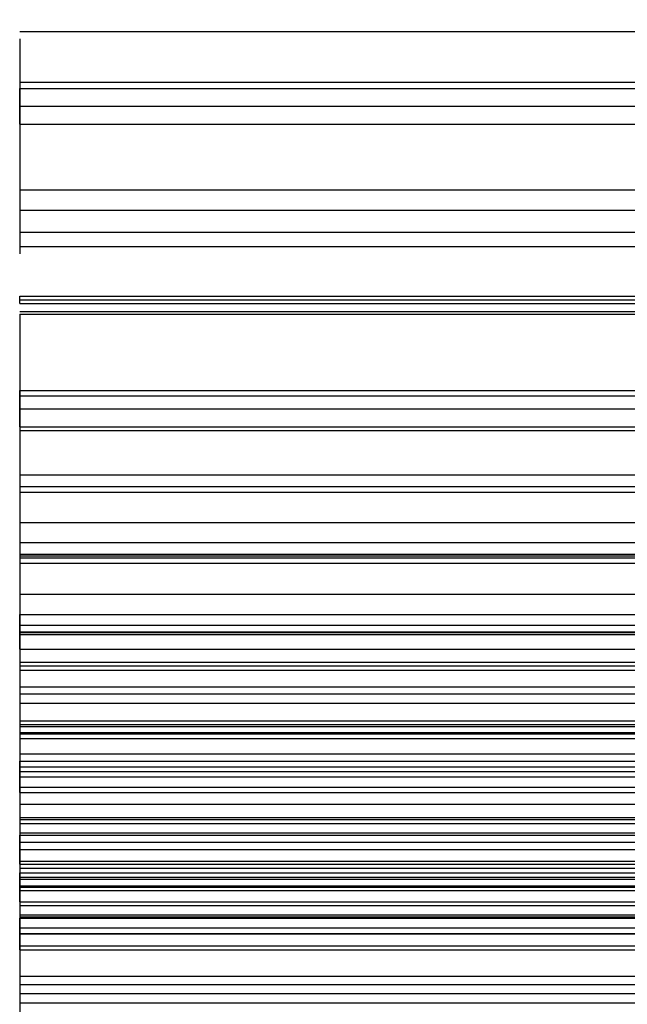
# Model space of a CAD drawing. Header units: millimetres. Extents: x -200 to 200, y -75 to 78.
# Tile 78 of 256: x -200 to -186, y 26 to 50. Entities that reach past the tile are written whole.
import ezdxf

# ---------------------------------------------------------------- set-up
doc = ezdxf.new("R2010")
doc.units = ezdxf.units.MM
doc.header["$MEASUREMENT"] = 0
doc.layers.add('LAYER 01', color=21, linetype='Continuous')

msp = doc.modelspace()

# ---------------------------------------------------------------- linework, layer by layer
at = {"layer": 'LAYER 01'}
for p, q in [((-200, 49.54017143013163, 136.2811600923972), (200, 49.54017143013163, 136.2811600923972)), ((-200, 49.36839462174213, 136.5375827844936), (-200, 44.23994077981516, 133.1020466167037)), ((-200, 48.33070281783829, 132.5410539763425), (-200, 45.277632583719, 137.0985754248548)), ((-200, 48.33070281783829, 132.5410539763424), (200, 48.33070281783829, 132.5410539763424)), ((-200, 47.32901412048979, 138.4727898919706), (-200, 48.18541312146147, 138.3034981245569)), ((-200, 48.18541312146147, 138.3034981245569), (200, 48.18541312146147, 138.3034981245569)), ((-200, 47.75721362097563, 138.3881440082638), (200, 47.75721362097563, 138.3881440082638)), ((-200, 47.32901412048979, 138.4727898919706), (200, 47.32901412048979, 138.4727898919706)), ((-200, 45.76647589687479, 130.8232858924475), (200, 45.76647589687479, 130.8232858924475)), ((-200, 45.277632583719, 137.0985754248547), (200, 45.277632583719, 137.0985754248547)), ((-200, 44.75193982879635, 129.5380467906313), (200, 44.75193982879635, 129.5380467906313)), ((-200, 44.41171758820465, 132.8456239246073), (200, 44.41171758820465, 132.8456239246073)), ((-200, 43.0569592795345, 134.867961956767), (-200, 43.22625104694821, 135.7243609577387)), ((-200, 43.22625104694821, 135.7243609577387), (200, 43.22625104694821, 135.7243609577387)), ((-200, 43.14160516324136, 135.2961614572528), (200, 43.14160516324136, 135.2961614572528)), ((-200, 43.0569592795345, 134.867961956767), (200, 43.0569592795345, 134.867961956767)), ((-200, 42.86556122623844, 131.076486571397), (200, 42.86556122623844, 131.076486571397)), ((-200, 42.80127251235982, 127.1462098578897), (-200, 38.55014792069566, 130.6132228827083)), ((-200, 42.8012725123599, 127.1462098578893), (200, 42.8012725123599, 127.1462098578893)), ((-200, 42.62637753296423, 131.271553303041), (-200, 38.72504290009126, 126.487879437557)), ((-200, 40.11068177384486, 132.5266924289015), (-200, 40.97918262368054, 132.6149263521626)), ((-200, 40.97918262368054, 132.6149263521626), (200, 40.97918262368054, 132.6149263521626)), ((-200, 40.85060519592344, 124.7543729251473), (200, 40.85060519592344, 124.7543729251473)), ((-200, 40.54493219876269, 132.5708093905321), (200, 40.54493219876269, 132.5708093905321)), ((-200, 40.11068177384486, 132.5266924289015), (200, 40.11068177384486, 132.5266924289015)), ((-200, 40.02521099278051, 122.9956208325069), (200, 40.02521099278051, 122.9956208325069)), ((-200, 38.96422659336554, 126.292812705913), (200, 38.96422659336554, 126.292812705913)), ((-200, 38.69055736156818, 120.2126931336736), (-200, 33.74432870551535, 122.5848359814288)), ((-200, 38.6905573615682, 120.2126931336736), (200, 38.6905573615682, 120.2126931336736)), ((-200, 38.55014792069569, 130.6132228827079), (200, 38.55014792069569, 130.6132228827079)), ((-200, 37.83038943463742, 124.0482268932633), (200, 37.83038943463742, 124.0482268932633)), ((-200, 37.55209666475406, 124.1816922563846), (-200, 34.88278940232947, 118.6158368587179)), ((-200, 37.35590373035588, 117.4297654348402), (200, 37.35590373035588, 117.4297654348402)), ((-200, 37.07784799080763, 127.8312524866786), (-200, 36.98961406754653, 128.6997533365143)), ((-200, 37.07784799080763, 127.8312524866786), (200, 37.07784799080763, 127.8312524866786)), ((-200, 37.03373102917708, 128.2655029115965), (200, 37.03373102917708, 128.2655029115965)), ((-200, 36.98961406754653, 128.6997533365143), (200, 36.98961406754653, 128.6997533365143)), ((-200, 36.86385417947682, 115.3746392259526), (200, 36.86385417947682, 115.3746392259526)), ((-200, 36.1213124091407, 112.3788724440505), (-200, 30.79679481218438, 113.6986269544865)), ((-200, 36.12131240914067, 112.3788724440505), (200, 36.12131240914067, 112.3788724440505)), ((-200, 34.81205161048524, 124.8111781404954), (-200, 35.63556787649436, 125.1008329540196)), ((-200, 35.63556787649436, 125.1008329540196), (200, 35.63556787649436, 125.1008329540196)), ((-200, 35.37877063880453, 109.3831056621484), (200, 35.37877063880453, 109.3831056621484)), ((-200, 35.2238097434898, 124.9560055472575), (200, 35.2238097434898, 124.9560055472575)), ((-200, 35.20417504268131, 106.7943951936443), (200, 35.20417504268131, 106.7943951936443)), ((-200, 35.16108217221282, 118.4823714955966), (200, 35.16108217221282, 118.4823714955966)), ((-200, 34.81205161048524, 124.8111781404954), (200, 34.81205161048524, 124.8111781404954)), ((-200, 34.80965587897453, 103.73329383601), (-200, 29.3690160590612, 104.4344913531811)), ((-200, 34.80965587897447, 103.73329383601), (200, 34.80965587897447, 103.73329383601)), ((-200, 34.50117205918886, 115.9602623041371), (200, 34.50117205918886, 115.9602623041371)), ((-200, 34.41513671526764, 100.6721924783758), (200, 34.41513671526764, 100.6721924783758)), ((-200, 34.30524136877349, 97.46527490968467), (200, 34.30524136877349, 97.46527490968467)), ((-200, 34.20159538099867, 116.0345164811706), (-200, 32.71651184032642, 110.0429829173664)), ((-200, 33.91417646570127, 94.40373034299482), (-200, 28.47274890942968, 95.09878843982)), ((-200, 33.91417646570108, 94.403730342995), (200, 33.91417646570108, 94.403730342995)), ((-200, 33.74432870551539, 122.5848359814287), (200, 33.74432870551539, 122.5848359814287)), ((-200, 33.52311156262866, 91.34218577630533), (200, 33.52311156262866, 91.34218577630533)), ((-200, 33.10185181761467, 87.4174330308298), (200, 33.10185181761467, 87.4174330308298)), ((-200, 33.01608851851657, 109.9687287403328), (200, 33.01608851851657, 109.9687287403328)), ((-200, 32.96626061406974, 119.5349775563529), (-200, 32.67660580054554, 120.3584938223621)), ((-200, 32.96626061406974, 119.5349775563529), (200, 32.96626061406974, 119.5349775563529)), ((-200, 32.82143320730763, 119.9467356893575), (200, 32.82143320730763, 119.9467356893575)), ((-200, 32.78996526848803, 107.1055420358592), (200, 32.78996526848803, 107.1055420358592)), ((-200, 32.67660580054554, 120.3584938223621), (200, 32.67660580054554, 120.3584938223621)), ((-200, 32.48385513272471, 107.1449939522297), (-200, 31.69481680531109, 101.0227912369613)), ((-200, 32.3097897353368, 84.43437678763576), (-200, 27.00786317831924, 85.84214608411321)), ((-200, 32.30978973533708, 84.43437678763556), (200, 32.30978973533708, 84.43437678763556)), ((-200, 31.39082822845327, 116.0952403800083), (-200, 32.1384899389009, 116.5458853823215)), ((-200, 32.1384899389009, 116.5458853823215), (200, 32.1384899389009, 116.5458853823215)), ((-200, 32.00092694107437, 100.9833393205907), (200, 32.00092694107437, 100.9833393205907)), ((-200, 31.89068204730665, 97.77369746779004), (200, 31.89068204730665, 97.77369746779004)), ((-200, 31.76465908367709, 116.3205628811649), (200, 31.76465908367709, 116.3205628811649)), ((-200, 31.58452759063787, 97.81280395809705), (-200, 30.80239778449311, 91.68971482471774)), ((-200, 31.51772765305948, 81.45132054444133), (200, 31.51772765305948, 81.45132054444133)), ((-200, 31.39082822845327, 116.0952403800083), (200, 31.39082822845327, 116.0952403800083)), ((-200, 31.10855224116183, 91.6506083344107), (200, 31.10855224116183, 91.6506083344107)), ((-200, 30.79679481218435, 113.6986269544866), (200, 30.79679481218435, 113.6986269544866)), ((-200, 30.74919416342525, 88.0421114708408), (200, 30.74919416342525, 88.0421114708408)), ((-200, 30.65340639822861, 110.5543518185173), (-200, 30.20276139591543, 111.3020135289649)), ((-200, 30.65340639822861, 110.5543518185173), (200, 30.65340639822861, 110.5543518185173)), ((-200, 30.45088853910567, 88.12131767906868), (-200, 28.86676437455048, 82.15520519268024)), ((-200, 30.42808389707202, 110.9281826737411), (200, 30.42808389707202, 110.9281826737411)), ((-200, 29.68463139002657, 106.8833724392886), (-200, 30.37575549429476, 107.4166888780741)), ((-200, 30.37575549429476, 107.4166888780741), (200, 30.37575549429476, 107.4166888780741)), ((-200, 30.20276139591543, 111.3020135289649), (200, 30.20276139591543, 111.3020135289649)), ((-200, 30.03019344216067, 107.1500306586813), (200, 30.03019344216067, 107.1500306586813)), ((-200, 29.74926743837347, 76.70091646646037), (200, 29.74926743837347, 76.70091646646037)), ((-200, 29.68463139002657, 106.8833724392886), (200, 29.68463139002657, 106.8833724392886)), ((-200, 29.5867171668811, 101.2944861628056), (-200, 29.05340072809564, 101.9856102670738)), ((-200, 29.5867171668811, 101.2944861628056), (200, 29.5867171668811, 101.2944861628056)), ((-200, 28.78560083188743, 97.54802409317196), (-200, 29.47612272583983, 98.08212002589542)), ((-200, 29.47612272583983, 98.08212002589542), (200, 29.47612272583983, 98.08212002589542)), ((-200, 29.3690160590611, 104.4344913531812), (200, 29.3690160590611, 104.4344913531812)), ((-200, 29.32005894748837, 101.6400482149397), (200, 29.32005894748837, 101.6400482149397)), ((-200, 29.16506999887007, 82.07599898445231), (200, 29.16506999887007, 82.07599898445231)), ((-200, 29.13086177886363, 97.81507205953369), (200, 29.13086177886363, 97.81507205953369)), ((-200, 29.05340072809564, 101.9856102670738), (200, 29.05340072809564, 101.9856102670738)), ((-200, 28.78560083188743, 97.54802409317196), (200, 28.78560083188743, 97.54802409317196)), ((-200, 28.693992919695, 91.95903089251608), (-200, 28.15989698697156, 92.64955278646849)), ((-200, 28.693992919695, 91.95903089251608), (200, 28.693992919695, 91.95903089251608)), ((-200, 28.4727489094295, 95.09878843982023), (200, 28.4727489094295, 95.09878843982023)), ((-200, 28.42694495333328, 92.3042918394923), (200, 28.42694495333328, 92.3042918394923)), ((-200, 27.64151284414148, 88.22859107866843), (-200, 28.39653650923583, 88.66678991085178)), ((-200, 28.39653650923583, 88.66678991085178), (200, 28.39653650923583, 88.66678991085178)), ((-200, 28.15989698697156, 92.64955278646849), (200, 28.15989698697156, 92.64955278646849)), ((-200, 28.02601658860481, 74.14037093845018), (-200, 23.47503825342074, 77.2031859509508)), ((-200, 28.02601658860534, 74.14037093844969), (200, 28.02601658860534, 74.14037093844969)), ((-200, 28.01902467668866, 88.44769049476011), (200, 28.01902467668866, 88.44769049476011)), ((-200, 27.72983282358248, 78.05999888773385), (200, 27.72983282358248, 78.05999888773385)), ((-200, 27.64151284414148, 88.22859107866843), (200, 27.64151284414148, 88.22859107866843)), ((-200, 27.4737782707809, 78.23232397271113), (-200, 24.02727657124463, 73.11123291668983)), ((-200, 27.0078631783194, 85.84214608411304), (200, 27.0078631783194, 85.84214608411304)), ((-200, 26.81241234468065, 82.7006774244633), (-200, 26.37421351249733, 83.45570108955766)), ((-200, 26.81241234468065, 82.7006774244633), (200, 26.81241234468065, 82.7006774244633)), ((-200, 26.59331292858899, 83.07818925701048), (200, 26.59331292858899, 83.07818925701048)), ((-200, 26.37421351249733, 83.45570108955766), (200, 26.37421351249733, 83.45570108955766))]:
    msp.add_line(p, q, dxfattribs=at)
at = {"layer": 'LAYER 01', "extrusion": (1, 0, 0)}
for points in [[(50.89492973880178, 134.2588220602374), (45.76647589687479, 130.8232858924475)], [(48.18541312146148, 138.3034981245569), (50.89492973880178, 134.2588220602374)], [(43.22625104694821, 135.7243609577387), (47.32901412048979, 138.4727898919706)], [(45.76647589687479, 130.8232858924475), (43.0569592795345, 134.867961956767)], [(44.75193982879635, 129.5380467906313), (40.85060519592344, 124.7543729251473)], [(40.97918262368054, 132.6149263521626), (44.75193982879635, 129.5380467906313)], [(40.85060519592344, 124.7543729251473), (37.07784799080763, 127.8312524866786)], [(36.98961406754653, 128.6997533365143), (40.11068177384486, 132.5266924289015)], [(40.02521099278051, 122.9956208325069), (37.35590373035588, 117.4297654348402)], [(35.63556787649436, 125.1008329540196), (40.02521099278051, 122.9956208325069)], [(37.35590373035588, 117.4297654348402), (32.96626061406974, 119.5349775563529)], [(36.86385417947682, 115.3746392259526), (35.37877063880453, 109.3831056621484)], [(32.1384899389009, 116.5458853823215), (36.86385417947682, 115.3746392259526)], [(35.37877063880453, 109.3831056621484), (30.65340639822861, 110.5543518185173)], [(35.20417504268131, 106.7943951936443), (34.41513671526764, 100.6721924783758)], [(30.37575549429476, 107.4166888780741), (35.20417504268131, 106.7943951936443)], [(32.67660580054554, 120.3584938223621), (34.81205161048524, 124.8111781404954)], [(34.41513671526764, 100.6721924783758), (29.5867171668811, 101.2944861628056)], [(34.30524136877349, 97.46527490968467), (33.52311156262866, 91.34218577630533)], [(29.47612272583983, 98.08212002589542), (34.30524136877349, 97.46527490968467)], [(33.52311156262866, 91.34218577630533), (28.693992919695, 91.95903089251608)], [(33.10185181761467, 87.4174330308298), (31.51772765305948, 81.45132054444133)], [(28.39653650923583, 88.66678991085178), (33.10185181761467, 87.4174330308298)], [(31.51772765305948, 81.45132054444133), (26.81241234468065, 82.7006774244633)], [(30.20276139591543, 111.3020135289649), (31.39082822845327, 116.0952403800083)], [(29.74926743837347, 76.70091646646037), (26.30276573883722, 71.57982541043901)], [(25.7103982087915, 79.41908130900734), (29.74926743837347, 76.70091646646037)], [(29.05340072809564, 101.9856102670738), (29.68463139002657, 106.8833724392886)], [(28.15989698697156, 92.64955278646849), (28.78560083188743, 97.54802409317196)], [(26.37421351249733, 83.45570108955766), (27.64151284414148, 88.22859107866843)]]:
    msp.add_lwpolyline(points, dxfattribs=at)

doc.saveas('drawing.dxf')
